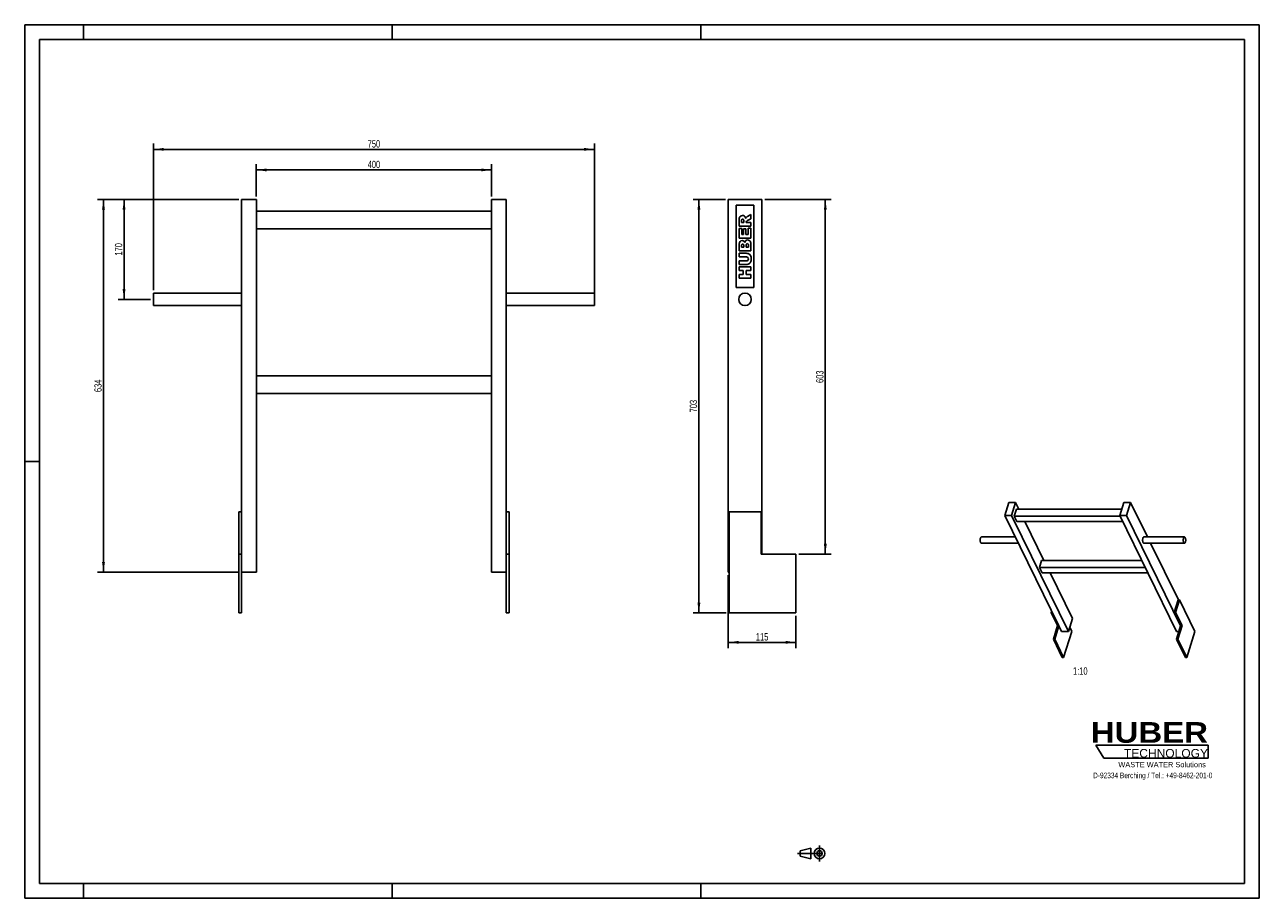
# Model space of a CAD drawing. Header units: millimetres. Extents: x 0 to 2100, y 0 to 1485.
import ezdxf

# ---------------------------------------------------------------- set-up
doc = ezdxf.new("R2010")
doc.units = ezdxf.units.MM
doc.header["$LTSCALE"] = 115.5
doc.linetypes.add('CENTER', pattern=[0.6, 0.375, -0.075, 0.075, -0.075])
doc.layers.get('0').update_dxf_attribs({"linetype": 'CONTINUOUS'})
for name, color, linetype in [('005_AXIS', 7, 'CONTINUOUS'), ('007_CURVES', 7, 'CONTINUOUS'), ('050_DIMENSIONING', 7, 'CONTINUOUS'), ('053_NOTES', 7, 'CONTINUOUS'), ('HUBER_Logo_BL0', 7, 'CONTINUOUS')]:
    doc.layers.add(name, color=color, linetype=linetype)
doc.styles.get("Standard").update_dxf_attribs({"font": 'txt', "width": 0.7})
doc.styles.add('TEXTSTYLE_2', font='ariblk.ttf')
doc.styles.add('TEXTSTYLE_3', font='arial.ttf')
doc.dimstyles.new('DIMSTYLE_1', dxfattribs={"dimtxt": 12.5, "dimasz": 17.5, "dimexe": 2, "dimexo": 1, "dimtad": 1, "dimdec": 1, "dimtxsty": 'STANDARD', "dimblk": '_FILLED', "dimblk1": '_FILLED', "dimblk2": '_FILLED', "dimcen": 0.09, "dimazin": 2, "dimtp": 0.5, "dimtm": 0.5, "dimtfac": 1, "dimtdec": 1, "dimtofl": 0, "dimtmove": 0, "dimatfit": 3, "dimldrblk": '_FILLED', "dimfxl": 1, "dimtolj": 1, "dimarcsym": 0})
doc.dimstyles.new('DIMSTYLE_2', dxfattribs={"dimtxt": 12.5, "dimasz": 17.5, "dimexe": 2, "dimexo": 1, "dimtad": 1, "dimdec": 1, "dimtxsty": 'STANDARD', "dimblk": '_FILLED', "dimblk1": '_FILLED', "dimblk2": '_FILLED', "dimcen": 0.09, "dimazin": 2, "dimtp": 0.8, "dimtm": 0.8, "dimtfac": 1, "dimtdec": 1, "dimtofl": 0, "dimtmove": 0, "dimatfit": 3, "dimldrblk": '_FILLED', "dimfxl": 1, "dimtolj": 1, "dimarcsym": 0})
doc.dimstyles.new('DIMSTYLE_3', dxfattribs={"dimtxt": 12.5, "dimasz": 17.5, "dimexe": 2, "dimexo": 1, "dimtad": 1, "dimtxsty": 'STANDARD', "dimblk": '_FILLED', "dimblk1": '_FILLED', "dimblk2": '_FILLED', "dimcen": 0.09, "dimazin": 2, "dimtp": 0.3, "dimtm": 0.3, "dimtfac": 1, "dimtofl": 0, "dimtmove": 0, "dimatfit": 3, "dimldrblk": '_FILLED', "dimfxl": 1, "dimtolj": 1, "dimarcsym": 0})
doc.dimstyles.new('DIMSTYLE_4', dxfattribs={"dimtxt": 12.5, "dimasz": 17.5, "dimexe": 2, "dimexo": 1, "dimtad": 1, "dimtxsty": 'STANDARD', "dimblk": '_FILLED', "dimblk1": '_FILLED', "dimblk2": '_FILLED', "dimcen": 0.09, "dimazin": 2, "dimtp": 0.5, "dimtm": 0.5, "dimtfac": 1, "dimtofl": 0, "dimtmove": 0, "dimatfit": 3, "dimldrblk": '_FILLED', "dimfxl": 1, "dimtolj": 1, "dimarcsym": 0})
doc.dimstyles.new('DIMSTYLE_5', dxfattribs={"dimtxt": 12.5, "dimasz": 17.5, "dimexe": 2, "dimexo": 1, "dimtad": 1, "dimtxsty": 'STANDARD', "dimblk": '_FILLED', "dimblk1": '_FILLED', "dimblk2": '_FILLED', "dimcen": 0.09, "dimazin": 2, "dimtp": 0.8, "dimtm": 0.8, "dimtfac": 1, "dimtofl": 0, "dimtmove": 0, "dimatfit": 3, "dimldrblk": '_FILLED', "dimfxl": 1, "dimtolj": 1, "dimarcsym": 0})

# ---------------------------------------------------------------- blocks, each defined once
blk = doc.blocks.new('HUBER_LOGO_BL0', base_point=(1918.7, 251.9))
at = {"layer": 'HUBER_Logo_BL0', "color": 5, "linetype": 'CONTINUOUS'}
for p, q in [((2013.2, 260.5), (1822, 260.5)), ((1822, 260.5), (1835.5, 238)), ((2013.2, 260.5), (2013.2, 238)), ((1835.5, 238), (2013.2, 238))]:
    blk.add_line(p, q, dxfattribs=at)
at = {"layer": 'HUBER_Logo_BL0', "color": 2, "linetype": 'CONTINUOUS', "attachment_point": 3, "line_spacing_factor": 0.78}
for s, insert, char_height, width, style in [('HUBER\\P\\fArial;\\H14.625;TECHNOLOGY ', (2012.7, 299.5), 35.1, 193.836, 'TEXTSTYLE_2'), ('WASTE WATER Solutions', (2009, 231.8), 9, 148.517, 'TEXTSTYLE_3')]:
    blk.add_mtext(s, dxfattribs=dict(at, insert=insert, char_height=char_height, width=width, style=style))
at = {"layer": 'HUBER_Logo_BL0', "color": 2, "linetype": 'CONTINUOUS', "insert": (1918.7, 213.7), "char_height": 9.5, "width": 405.446, "attachment_point": 2, "line_spacing_factor": 0.96}
blk.add_mtext('D-92334 Berching / Tel.: +49-8462-201-0', dxfattribs=at)
blk = doc.blocks.new('_FILLED')
at = {"color": 0, "linetype": 'BYBLOCK'}
blk.add_solid([(0, 0), (-1, 0.14), (-1, -0.14)], dxfattribs=at)
blk = doc.blocks.new('*D0')
at = {"layer": '050_DIMENSIONING', "color": 2, "linetype": 'CONTINUOUS'}
for p, q in [((394, 1193.1), (394, 1248.1)), ((794, 1193.1), (794, 1248.1)), ((394, 1238.1), (594, 1238.1)), ((794, 1238.1), (594, 1238.1))]:
    blk.add_line(p, q, dxfattribs=at)
at = {"layer": '050_DIMENSIONING', "color": 2, "linetype": 'CONTINUOUS', "xscale": 17.5, "yscale": 17.5, "zscale": 17.5, "rotation": 180}
blk.add_blockref('_FILLED', (394, 1238.1), dxfattribs=at)
at = {"layer": '050_DIMENSIONING', "color": 2, "linetype": 'CONTINUOUS', "xscale": 17.5, "yscale": 17.5, "zscale": 17.5}
blk.add_blockref('_FILLED', (794, 1238.1), dxfattribs=at)
at = {"layer": '050_DIMENSIONING', "color": 2, "linetype": 'CONTINUOUS', "insert": (594, 1253.7), "char_height": 12.5, "width": 44.196, "attachment_point": 2, "line_spacing_factor": 0.9}
blk.add_mtext('400', dxfattribs=at)
blk = doc.blocks.new('*D1')
at = {"layer": '050_DIMENSIONING', "color": 2, "linetype": 'CONTINUOUS'}
for p, q in [((219, 1033.8), (219, 1283.1)), ((969, 1023.1), (969, 1283.1)), ((219, 1273.1), (594, 1273.1)), ((969, 1273.1), (594, 1273.1))]:
    blk.add_line(p, q, dxfattribs=at)
at = {"layer": '050_DIMENSIONING', "color": 2, "linetype": 'CONTINUOUS', "xscale": 17.5, "yscale": 17.5, "zscale": 17.5, "rotation": 180}
blk.add_blockref('_FILLED', (219, 1273.1), dxfattribs=at)
at = {"layer": '050_DIMENSIONING', "color": 2, "linetype": 'CONTINUOUS', "xscale": 17.5, "yscale": 17.5, "zscale": 17.5}
blk.add_blockref('_FILLED', (969, 1273.1), dxfattribs=at)
at = {"layer": '050_DIMENSIONING', "color": 2, "linetype": 'CONTINUOUS', "insert": (594, 1288.7), "char_height": 12.5, "width": 42.857, "attachment_point": 2, "line_spacing_factor": 0.9}
blk.add_mtext('750', dxfattribs=at)
blk = doc.blocks.new('*D2')
at = {"layer": '050_DIMENSIONING', "color": 2, "linetype": 'CONTINUOUS'}
for p, q in [((1191.8, 1188.1), (1136.8, 1188.1)), ((1146.8, 1188.1), (1146.8, 836.6)), ((1146.8, 485.1), (1146.8, 836.6)), ((1193.3, 485.1), (1136.8, 485.1))]:
    blk.add_line(p, q, dxfattribs=at)
at = {"layer": '050_DIMENSIONING', "color": 2, "linetype": 'CONTINUOUS', "xscale": 17.5, "yscale": 17.5, "zscale": 17.5}
for p, rotation in [((1146.8, 1188.1), 90), ((1146.8, 485.1), 270)]:
    blk.add_blockref('_FILLED', p, dxfattribs=dict(at, rotation=rotation))
at = {"layer": '050_DIMENSIONING', "color": 2, "linetype": 'CONTINUOUS', "insert": (1131.2, 836.6), "char_height": 12.5, "width": 42.857, "attachment_point": 2, "rotation": 90, "line_spacing_factor": 0.9}
blk.add_mtext('703', dxfattribs=at)
blk = doc.blocks.new('*D3')
at = {"layer": '050_DIMENSIONING', "color": 2, "linetype": 'CONTINUOUS'}
for p, q in [((364, 1188.1), (124, 1188.1)), ((134, 1188.1), (134, 871.1)), ((134, 554.1), (134, 871.1)), ((364, 554.1), (124, 554.1))]:
    blk.add_line(p, q, dxfattribs=at)
at = {"layer": '050_DIMENSIONING', "color": 2, "linetype": 'CONTINUOUS', "xscale": 17.5, "yscale": 17.5, "zscale": 17.5}
for p, rotation in [((134, 1188.1), 90), ((134, 554.1), 270)]:
    blk.add_blockref('_FILLED', p, dxfattribs=dict(at, rotation=rotation))
at = {"layer": '050_DIMENSIONING', "color": 2, "linetype": 'CONTINUOUS', "insert": (118.4, 871.1), "char_height": 12.5, "width": 42.857, "attachment_point": 2, "rotation": 90, "line_spacing_factor": 0.9}
blk.add_mtext('634', dxfattribs=at)
blk = doc.blocks.new('*D4')
at = {"layer": '050_DIMENSIONING', "color": 2, "linetype": 'CONTINUOUS'}
for p, q in [((1196.8, 549.1), (1196.8, 425.1)), ((1311.8, 480.1), (1311.8, 425.1)), ((1196.8, 435.1), (1254.3, 435.1)), ((1311.8, 435.1), (1254.3, 435.1))]:
    blk.add_line(p, q, dxfattribs=at)
at = {"layer": '050_DIMENSIONING', "color": 2, "linetype": 'CONTINUOUS', "xscale": 17.5, "yscale": 17.5, "zscale": 17.5, "rotation": 180}
blk.add_blockref('_FILLED', (1196.8, 435.1), dxfattribs=at)
at = {"layer": '050_DIMENSIONING', "color": 2, "linetype": 'CONTINUOUS', "xscale": 17.5, "yscale": 17.5, "zscale": 17.5}
blk.add_blockref('_FILLED', (1311.8, 435.1), dxfattribs=at)
at = {"layer": '050_DIMENSIONING', "color": 2, "linetype": 'CONTINUOUS', "insert": (1254.3, 450.7), "char_height": 12.5, "width": 34.821, "attachment_point": 2, "line_spacing_factor": 0.9}
blk.add_mtext('115', dxfattribs=at)
blk = doc.blocks.new('*D5')
at = {"layer": '050_DIMENSIONING', "color": 2, "linetype": 'CONTINUOUS'}
for p, q in [((364, 1188.1), (159, 1188.1)), ((169, 1188.1), (169, 1103.1)), ((169, 1018.1), (169, 1103.1)), ((214, 1018.1), (159, 1018.1))]:
    blk.add_line(p, q, dxfattribs=at)
at = {"layer": '050_DIMENSIONING', "color": 2, "linetype": 'CONTINUOUS', "xscale": 17.5, "yscale": 17.5, "zscale": 17.5}
for p, rotation in [((169, 1188.1), 90), ((169, 1018.1), 270)]:
    blk.add_blockref('_FILLED', p, dxfattribs=dict(at, rotation=rotation))
at = {"layer": '050_DIMENSIONING', "color": 2, "linetype": 'CONTINUOUS', "insert": (153.4, 1103.1), "char_height": 12.5, "width": 40.179, "attachment_point": 2, "rotation": 90, "line_spacing_factor": 0.9}
blk.add_mtext('170', dxfattribs=at)
blk = doc.blocks.new('*D6')
at = {"layer": '050_DIMENSIONING', "color": 2, "linetype": 'CONTINUOUS'}
for p, q in [((1258.8, 1188.1), (1371.8, 1188.1)), ((1361.8, 1188.1), (1361.8, 886.6)), ((1361.8, 585.1), (1361.8, 886.6)), ((1316.8, 585.1), (1371.8, 585.1))]:
    blk.add_line(p, q, dxfattribs=at)
at = {"layer": '050_DIMENSIONING', "color": 2, "linetype": 'CONTINUOUS', "xscale": 17.5, "yscale": 17.5, "zscale": 17.5}
for p, rotation in [((1361.8, 1188.1), 90), ((1361.8, 585.1), 270)]:
    blk.add_blockref('_FILLED', p, dxfattribs=dict(at, rotation=rotation))
at = {"layer": '050_DIMENSIONING', "color": 2, "linetype": 'CONTINUOUS', "insert": (1346.2, 886.6), "char_height": 12.5, "width": 42.857, "attachment_point": 2, "rotation": 90, "line_spacing_factor": 0.9}
blk.add_mtext('603', dxfattribs=at)
blk = doc.blocks.new('PROJEKTIONSMETHODE_1_BL1', base_point=(1340, 76.3))
at = {"color": 2, "linetype": 'CONTINUOUS'}
for p, q in [((1318.9, 80.8), (1337.3, 85.4)), ((1337.3, 67.1), (1337.3, 85.4)), ((1318.9, 71.7), (1318.9, 80.8)), ((1318.9, 71.7), (1337.3, 67.1))]:
    blk.add_line(p, q, dxfattribs=at)
at = {"color": 2, "linetype": 'CENTER'}
for p, q in [((1351.9, 90), (1351.9, 62.5)), ((1314.3, 76.3), (1365.7, 76.3))]:
    blk.add_line(p, q, dxfattribs=at)
at = {"color": 2, "linetype": 'CONTINUOUS'}
for radius in [9.17, 4.58]:
    blk.add_circle((1351.9, 76.3), radius, dxfattribs=at)

msp = doc.modelspace()

# ---------------------------------------------------------------- linework, layer by layer
at = {"color": 7, "linetype": 'CONTINUOUS'}
for p, q in [((0, 1485), (2100, 1485)), ((0, 0), (0, 1485)), ((2100, 0), (2100, 1485)), ((369.014, 1188.112), (394.014, 1188.112)), ((369.014, 585.112), (369.014, 1188.112)), ((394.014, 1188.112), (394.014, 554.112)), ((794.014, 1188.112), (819.014, 1188.112)), ((794.014, 1188.112), (794.014, 554.112)), ((819.014, 585.112), (819.014, 1188.112)), ((1196.804, 1188.112), (1253.804, 1188.112)), ((1196.804, 1188.112), (1196.804, 554.112)), ((1253.804, 585.112), (1253.804, 1188.112)), ((394.014, 1168.112), (794.014, 1168.112)), ((794.014, 1138.112), (394.014, 1138.112)), ((394.014, 888.112), (794.014, 888.112)), ((794.014, 858.112), (394.014, 858.112)), ((1673.907, 672.833), (1667.008, 650.508)), ((1685.421, 672.833), (1673.907, 672.833)), ((1678.522, 650.508), (1685.421, 672.833)), ((1685.421, 672.833), (1691.066, 661.33)), ((1869.633, 672.833), (1862.734, 650.508)), ((1881.146, 672.833), (1869.633, 672.833)), ((1874.247, 650.508), (1881.146, 672.833)), ((1881.146, 672.833), (1909.939, 614.159)), ((369.014, 657.112), (364.014, 657.112)), ((364.014, 657.112), (364.014, 585.112)), ((824.014, 657.112), (819.014, 657.112)), ((824.014, 657.112), (824.014, 585.112)), ((1198.304, 657.112), (1252.804, 657.112)), ((1252.804, 657.112), (1252.804, 585.112)), ((1686.837, 661.33), (1683.206, 649.58)), ((1686.837, 661.33), (1866.078, 661.33)), ((1758.979, 463.093), (1667.008, 650.508)), ((1667.008, 650.508), (1678.522, 650.508)), ((1678.522, 650.508), (1696.365, 614.148)), ((1683.206, 649.58), (1687.782, 640.256)), ((1683.206, 649.58), (1863.19, 649.58)), ((1867.765, 640.256), (1687.782, 640.256)), ((1701.407, 640.256), (1733.772, 574.304)), ((1862.734, 650.508), (1959.432, 453.458)), ((1862.734, 650.508), (1874.247, 650.508)), ((1966.217, 463.093), (1874.247, 650.508)), ((1696.365, 614.148), (1775.22, 453.458)), ((1915.165, 603.509), (1962.423, 507.208)), ((364.014, 585.112), (369.014, 585.112)), ((364.014, 585.112), (364.014, 485.112)), ((369.014, 485.112), (369.014, 585.112)), ((819.014, 585.112), (824.014, 585.112)), ((819.014, 585.112), (819.014, 485.112)), ((824.014, 485.112), (824.014, 585.112)), ((1311.804, 585.112), (1252.804, 585.112)), ((1311.804, 585.112), (1311.804, 485.112)), ((1725.912, 562.554), (1729.543, 574.304)), ((1729.543, 574.304), (1900.129, 574.304)), ((394.014, 554.112), (369.014, 554.112)), ((819.014, 554.112), (794.014, 554.112)), ((1196.804, 554.112), (1198.304, 554.112)), ((1725.912, 562.554), (1730.488, 553.23)), ((1725.912, 562.554), (1905.895, 562.554)), ((1910.471, 553.23), (1730.488, 553.23)), ((1744.113, 553.23), (1782.119, 475.783)), ((1955.357, 485.863), (1961.953, 507.208)), ((1964.256, 507.208), (1957.659, 485.863)), ((1964.256, 507.208), (1961.953, 507.208)), ((1746.584, 488.35), (1745.815, 485.863)), ((1745.815, 485.863), (1756.797, 463.485)), ((1747.805, 485.863), (1745.815, 485.863)), ((1957.659, 485.863), (1955.357, 485.863)), ((1955.357, 485.863), (1966.338, 463.485)), ((1957.659, 485.863), (1968.641, 463.485)), ((1749.656, 440.377), (1756.797, 463.485)), ((1751.959, 440.377), (1758.979, 463.093)), ((1756.797, 463.485), (1758.786, 463.485)), ((1758.979, 463.093), (1763.707, 453.458)), ((1775.22, 453.458), (1782.119, 475.783)), ((1959.197, 440.377), (1966.217, 463.093)), ((1961.5, 440.377), (1968.641, 463.485)), ((1966.338, 463.485), (1966.217, 463.093)), ((1966.338, 463.485), (1968.641, 463.485)), ((1775.22, 453.458), (1763.707, 453.458)), ((1780.948, 453.75), (1777.489, 460.799)), ((1963.24, 453.458), (1959.432, 453.458)), ((1749.656, 440.377), (1764.908, 409.296)), ((1749.656, 440.377), (1751.959, 440.377)), ((1767.211, 409.296), (1751.959, 440.377)), ((1959.197, 440.377), (1974.449, 409.296)), ((1959.197, 440.377), (1961.5, 440.377)), ((1976.752, 409.296), (1961.5, 440.377)), ((0, 0), (2100, 0))]:
    msp.add_line(p, q, dxfattribs=at)
at = {"color": 3, "linetype": 'CONTINUOUS'}
for p, q in [((0, 1485), (0, 0)), ((2100, 1485), (0, 1485)), ((100, 1485), (100, 1460)), ((625, 1485), (625, 1460)), ((1150, 1485), (1150, 1460)), ((2100, 1485), (2100, 0)), ((0, 742.5), (25, 742.5)), ((100, 0), (100, 25)), ((625, 0), (625, 25)), ((1150, 0), (1150, 25)), ((2100, 0), (0, 0))]:
    msp.add_line(p, q, dxfattribs=at)
at = {"color": 5, "linetype": 'CONTINUOUS'}
for p, q in [((25, 1460), (25, 25)), ((2075, 1460), (25, 1460)), ((2075, 25), (2075, 1460)), ((25, 25), (2075, 25))]:
    msp.add_line(p, q, dxfattribs=at)
at = {"layer": '005_AXIS', "color": 7, "linetype": 'CONTINUOUS'}
for p, q in [((219.014, 1018.112), (219.014, 1028.762)), ((369.014, 1028.762), (219.014, 1028.762)), ((219.014, 1007.462), (219.014, 1018.112)), ((819.014, 1028.762), (969.014, 1028.762)), ((969.014, 1028.762), (969.014, 1018.112)), ((969.014, 1018.112), (969.014, 1007.462)), ((369.014, 1007.462), (219.014, 1007.462)), ((819.014, 1007.462), (969.014, 1007.462)), ((1198.304, 657.112), (1198.304, 485.112)), ((1684.846, 614.159), (1627.307, 614.159)), ((1903.625, 614.159), (1972.705, 614.159)), ((1690.072, 603.509), (1627.307, 603.509)), ((1903.625, 603.509), (1972.705, 603.509)), ((1990.489, 453.75), (1964.256, 507.208)), ((364.014, 485.112), (369.014, 485.112)), ((819.014, 485.112), (824.014, 485.112)), ((1198.304, 485.112), (1311.804, 485.112)), ((1780.948, 453.75), (1767.211, 409.296)), ((1990.489, 453.75), (1976.752, 409.296)), ((1764.908, 409.296), (1767.211, 409.296)), ((1974.449, 409.296), (1976.752, 409.296))]:
    msp.add_line(p, q, dxfattribs=at)
for start, end in [(0, 180), (180, 360)]:
    msp.add_arc((1225.304, 1018.112), 10.65, start, end, dxfattribs=at)
for points, knots in [([(1626.018, 604.663), (1625.83, 605.046), (1625.531, 605.933), (1625.279, 607.386), (1625.202, 608.972), (1625.31, 610.545), (1625.591, 611.962), (1625.967, 612.974), (1626.353, 613.586), (1626.649, 613.906), (1626.967, 614.11), (1627.198, 614.159), (1627.307, 614.159)], [0, 0, 0, 0, 0.12346893, 0.26911553, 0.42616209, 0.58211517, 0.72463759, 0.84346088, 0.89210785, 0.93346398, 0.96860665, 1, 1, 1, 1]), ([(1903.625, 614.159), (1903.517, 614.159), (1903.285, 614.11), (1902.967, 613.906), (1902.672, 613.586), (1902.285, 612.974), (1901.909, 611.962), (1901.628, 610.545), (1901.521, 608.972), (1901.597, 607.386), (1901.849, 605.933), (1902.148, 605.046), (1902.336, 604.663)], [0, 0, 0, 0, 0.03139335, 0.06653603, 0.10789216, 0.15653913, 0.27536244, 0.41788486, 0.57383793, 0.73088448, 0.87653108, 1, 1, 1, 1]), ([(1972.705, 614.159), (1972.596, 614.159), (1972.365, 614.11), (1972.047, 613.906), (1971.751, 613.586), (1971.365, 612.974), (1970.989, 611.962), (1970.708, 610.545), (1970.6, 608.972), (1970.677, 607.386), (1970.929, 605.933), (1971.228, 605.046), (1971.416, 604.663)], [0, 0, 0, 0, 0.03139335, 0.06653602, 0.10789215, 0.15653912, 0.27536242, 0.41788484, 0.57383792, 0.73088448, 0.87653108, 1, 1, 1, 1]), ([(1973.994, 613.005), (1973.91, 613.177), (1973.735, 613.483), (1973.42, 613.858), (1973.077, 614.1), (1972.823, 614.159), (1972.705, 614.159)], [0, 0, 0, 0, 0.31594742, 0.58208414, 0.80455744, 1, 1, 1, 1]), ([(1972.705, 603.509), (1972.813, 603.509), (1973.044, 603.558), (1973.363, 603.762), (1973.658, 604.082), (1974.044, 604.694), (1974.421, 605.706), (1974.702, 607.123), (1974.809, 608.696), (1974.733, 610.282), (1974.48, 611.735), (1974.182, 612.623), (1973.994, 613.005)], [0, 0, 0, 0, 0.03139335, 0.06653602, 0.10789215, 0.15653912, 0.27536242, 0.41788484, 0.57383792, 0.73088448, 0.87653108, 1, 1, 1, 1]), ([(1627.307, 603.509), (1627.189, 603.509), (1626.935, 603.568), (1626.591, 603.81), (1626.276, 604.185), (1626.102, 604.492), (1626.018, 604.663)], [0, 0, 0, 0, 0.19544253, 0.41791581, 0.6840525, 1, 1, 1, 1]), ([(1902.336, 604.663), (1902.42, 604.492), (1902.595, 604.185), (1902.909, 603.81), (1903.253, 603.568), (1903.507, 603.509), (1903.625, 603.509)], [0, 0, 0, 0, 0.31594736, 0.5820841, 0.80455744, 1, 1, 1, 1]), ([(1971.416, 604.663), (1971.5, 604.492), (1971.674, 604.185), (1971.989, 603.81), (1972.332, 603.568), (1972.587, 603.509), (1972.705, 603.509)], [0, 0, 0, 0, 0.31594742, 0.58208414, 0.80455744, 1, 1, 1, 1])]:
    msp.add_open_spline(points, degree=3, knots=knots, dxfattribs=at)
at = {"layer": '007_CURVES', "color": 4, "linetype": 'CONTINUOUS'}
for p, q in [((1240.304, 1178.112), (1210.304, 1178.112)), ((1210.304, 1178.112), (1210.304, 1038.112)), ((1240.304, 1038.112), (1240.304, 1178.112)), ((1229.192, 1151.918), (1235.304, 1155.22)), ((1235.304, 1162.205), (1229.52, 1159.204)), ((1235.304, 1155.22), (1235.304, 1162.205)), ((1215.304, 1152.832), (1215.304, 1142.532)), ((1215.304, 1142.532), (1235.304, 1142.532)), ((1219.574, 1138.822), (1215.304, 1138.822)), ((1215.304, 1138.822), (1215.304, 1122.259)), ((1219.342, 1148.74), (1219.342, 1151.455)), ((1223.408, 1148.74), (1219.342, 1148.74)), ((1219.574, 1128.453), (1219.574, 1138.822)), ((1226.832, 1138.071), (1222.753, 1138.071)), ((1222.753, 1138.071), (1222.753, 1128.453)), ((1223.408, 1151.345), (1223.408, 1148.74)), ((1226.832, 1128.453), (1226.832, 1138.071)), ((1227.187, 1148.74), (1227.187, 1149.285)), ((1235.304, 1148.74), (1227.187, 1148.74)), ((1235.304, 1139.122), (1230.775, 1139.122)), ((1230.775, 1139.122), (1230.775, 1128.453)), ((1235.304, 1142.532), (1235.304, 1148.74)), ((1235.304, 1122.259), (1235.304, 1139.122)), ((1215.304, 1122.259), (1235.304, 1122.259)), ((1222.753, 1128.453), (1219.574, 1128.453)), ((1230.775, 1128.453), (1226.832, 1128.453)), ((1215.304, 1112.123), (1215.304, 1100.554)), ((1215.304, 1100.554), (1235.304, 1100.554)), ((1227.228, 1096.448), (1215.304, 1096.448)), ((1215.304, 1096.448), (1215.304, 1090.281)), ((1219.356, 1106.789), (1219.356, 1109.517)), ((1223.149, 1106.789), (1219.356, 1106.789)), ((1223.149, 1109.476), (1223.149, 1106.789)), ((1226.955, 1106.789), (1226.955, 1109.927)), ((1231.007, 1106.789), (1226.955, 1106.789)), ((1231.007, 1109.94), (1231.007, 1106.789)), ((1235.304, 1100.554), (1235.304, 1111.223)), ((1215.304, 1090.281), (1227.514, 1090.281)), ((1227.514, 1083.446), (1215.304, 1083.446)), ((1215.304, 1083.446), (1215.304, 1077.28)), ((1215.304, 1077.28), (1227.228, 1077.28)), ((1215.304, 1073.16), (1215.304, 1066.953)), ((1235.304, 1073.16), (1215.304, 1073.16)), ((1235.304, 1066.953), (1235.304, 1073.16)), ((1215.304, 1066.953), (1222.303, 1066.953)), ((1215.304, 1060.199), (1215.304, 1054.019)), ((1222.303, 1060.199), (1215.304, 1060.199)), ((1215.304, 1054.019), (1235.304, 1054.019)), ((1222.303, 1066.953), (1222.303, 1060.199)), ((1227.214, 1066.953), (1235.304, 1066.953)), ((1227.214, 1060.199), (1227.214, 1066.953)), ((1235.304, 1060.199), (1227.214, 1060.199)), ((1235.304, 1054.019), (1235.304, 1060.199)), ((1210.304, 1038.112), (1240.304, 1038.112))]:
    msp.add_line(p, q, dxfattribs=at)
for points in [[(1215.304, 1152.832), (1215.304, 1154.742), (1215.468, 1156.202), (1215.795, 1157.212)], [(1215.795, 1157.212), (1216.123, 1158.221), (1216.737, 1159.026), (1217.627, 1159.649)], [(1217.627, 1159.649), (1218.51, 1160.268), (1219.588, 1160.581), (1220.857, 1160.581)], [(1220.857, 1160.581), (1221.975, 1160.581), (1222.93, 1160.336), (1223.738, 1159.863)], [(1223.738, 1159.863), (1224.54, 1159.395), (1225.195, 1158.74), (1225.696, 1157.913)], [(1225.696, 1157.913), (1226.013, 1157.389), (1226.273, 1156.666), (1226.477, 1155.738)], [(1226.477, 1155.738), (1226.737, 1156.475), (1226.982, 1157.021), (1227.224, 1157.351)], [(1227.224, 1157.351), (1227.391, 1157.58), (1227.732, 1157.908), (1228.279, 1158.343)], [(1228.279, 1158.343), (1228.81, 1158.767), (1229.219, 1159.053), (1229.52, 1159.204)], [(1219.865, 1153.757), (1219.52, 1153.351), (1219.342, 1152.573), (1219.342, 1151.455)], [(1221.348, 1154.374), (1220.707, 1154.374), (1220.215, 1154.169), (1219.865, 1153.757)], [(1222.51, 1153.982), (1222.18, 1154.238), (1221.784, 1154.374), (1221.348, 1154.374)], [(1223.144, 1152.985), (1223.053, 1153.392), (1222.848, 1153.719), (1222.51, 1153.982)], [(1223.408, 1151.345), (1223.408, 1151.618), (1223.326, 1152.164), (1223.144, 1152.985)], [(1227.661, 1150.792), (1227.35, 1150.35), (1227.187, 1149.845), (1227.187, 1149.285)], [(1229.192, 1151.918), (1228.403, 1151.492), (1227.896, 1151.127), (1227.661, 1150.792)], [(1215.304, 1112.123), (1215.304, 1114.047), (1215.782, 1115.52), (1216.737, 1116.557)], [(1216.737, 1116.557), (1217.692, 1117.594), (1218.878, 1118.112), (1220.284, 1118.112)], [(1220.284, 1118.112), (1221.471, 1118.112), (1222.48, 1117.744), (1223.328, 1117.01)], [(1223.328, 1117.01), (1223.899, 1116.516), (1224.335, 1115.793), (1224.663, 1114.852)], [(1224.663, 1114.852), (1225.018, 1116.284), (1225.604, 1117.335), (1226.45, 1118.017)], [(1226.45, 1118.017), (1227.296, 1118.699), (1228.346, 1119.04), (1229.615, 1119.04)], [(1229.615, 1119.04), (1230.652, 1119.04), (1231.593, 1118.794), (1232.411, 1118.315)], [(1232.411, 1118.315), (1233.244, 1117.826), (1233.899, 1117.171), (1234.378, 1116.339)], [(1234.378, 1116.339), (1234.677, 1115.82), (1234.895, 1115.029), (1235.035, 1113.993)], [(1235.035, 1113.993), (1235.222, 1112.601), (1235.304, 1111.673), (1235.304, 1111.223)], [(1219.847, 1111.482), (1219.52, 1111.1), (1219.356, 1110.445), (1219.356, 1109.517)], [(1221.211, 1112.055), (1220.638, 1112.055), (1220.174, 1111.864), (1219.847, 1111.482)], [(1222.657, 1111.482), (1222.33, 1111.864), (1221.839, 1112.055), (1221.211, 1112.055)], [(1223.149, 1109.476), (1223.149, 1110.431), (1222.985, 1111.1), (1222.657, 1111.482)], [(1227.501, 1112.191), (1227.146, 1111.755), (1226.955, 1111.004), (1226.955, 1109.927)], [(1227.228, 1096.448), (1228.415, 1096.448), (1229.52, 1096.257), (1230.57, 1095.888)], [(1228.919, 1112.846), (1228.333, 1112.846), (1227.855, 1112.628), (1227.501, 1112.191)], [(1230.447, 1112.191), (1230.065, 1112.628), (1229.561, 1112.846), (1228.919, 1112.846)], [(1231.007, 1109.94), (1231.007, 1111.004), (1230.829, 1111.755), (1230.447, 1112.191)], [(1230.57, 1095.888), (1231.621, 1095.52), (1232.535, 1094.947), (1233.326, 1094.156)], [(1233.326, 1094.156), (1234.117, 1093.365), (1234.663, 1092.546), (1234.978, 1091.682)], [(1230.612, 1077.851), (1229.329, 1077.471), (1228.21, 1077.28), (1227.228, 1077.28)], [(1230.079, 1089.367), (1229.479, 1089.968), (1228.619, 1090.281), (1227.514, 1090.281)], [(1227.514, 1083.446), (1228.606, 1083.446), (1229.451, 1083.747), (1230.065, 1084.347)], [(1230.065, 1084.347), (1230.679, 1084.947), (1230.979, 1085.793), (1230.979, 1086.871)], [(1230.979, 1086.871), (1230.979, 1087.935), (1230.679, 1088.767), (1230.079, 1089.367)], [(1232.914, 1079.166), (1232.166, 1078.521), (1231.402, 1078.085), (1230.612, 1077.851)], [(1234.638, 1081.289), (1234.226, 1080.513), (1233.653, 1079.804), (1232.914, 1079.166)], [(1235.44, 1084.169), (1235.304, 1083.023), (1235.045, 1082.055), (1234.638, 1081.289)], [(1234.978, 1091.682), (1235.413, 1090.486), (1235.645, 1089.04), (1235.645, 1087.362)], [(1235.645, 1087.362), (1235.645, 1086.38), (1235.577, 1085.315), (1235.44, 1084.169)]]:
    msp.add_open_spline(points, degree=3, dxfattribs=at)

# ---------------------------------------------------------------- block references
at = {"color": 2, "linetype": 'CONTINUOUS'}
msp.add_blockref('PROJEKTIONSMETHODE_1_BL1', (1340, 76.25), dxfattribs=at)
at = {"layer": 'HUBER_Logo_BL0'}
msp.add_blockref('HUBER_LOGO_BL0', (1918.749, 251.871), dxfattribs=at)

# ---------------------------------------------------------------- texts
at = {"layer": '053_NOTES', "color": 2, "linetype": 'CONTINUOUS', "insert": (1807.862, 392.546), "char_height": 12.5, "width": 42.85714, "attachment_point": 3, "line_spacing_factor": 0.9}
msp.add_mtext('1:10', dxfattribs=at)

# ---------------------------------------------------------------- dimensions: what is measured, and where the dimension line sits
at = {"layer": '050_DIMENSIONING', "color": 2, "linetype": 'CONTINUOUS'}
for base, p1, p2, dimstyle, picture, middle in [((969.014, 1273.112), (219.014, 1032.762), (969.014, 1022.112), 'DIMSTYLE_2', '*D1', (592.229, 1273.112)), ((794.014, 1238.112), (394.014, 1192.112), (794.014, 1192.112), 'DIMSTYLE_1', '*D0', (592.229, 1238.112))]:
    dim = msp.add_linear_dim(base=base, p1=p1, p2=p2, dimstyle=dimstyle, dxfattribs=at)
    dim.commit()
    dim.dimension.update_dxf_attribs({"geometry": picture, "text_midpoint": middle, "dimtype": 160})
for base, p1, p2, angle, dimstyle, picture, middle in [((134.014, 1188.112), (365.014, 554.112), (365.014, 1188.112), 90, 'DIMSTYLE_2', '*D3', (134.014, 869.326)), ((169.014, 1018.112), (365.014, 1188.112), (215.014, 1018.112), 270, 'DIMSTYLE_4', '*D5', (169.014, 1101.326)), ((1146.804, 485.112), (1192.804, 1188.112), (1194.304, 485.112), 270, 'DIMSTYLE_2', '*D2', (1146.804, 834.826)), ((1361.804, 585.112), (1257.804, 1188.112), (1315.804, 585.112), 270, 'DIMSTYLE_5', '*D6', (1361.804, 884.826)), ((1196.804, 435.112), (1311.804, 481.112), (1196.804, 550.112), 180, 'DIMSTYLE_3', '*D4', (1252.518, 435.112))]:
    dim = msp.add_linear_dim(base=base, p1=p1, p2=p2, angle=angle, dimstyle=dimstyle, dxfattribs=at)
    dim.commit()
    dim.dimension.update_dxf_attribs({"geometry": picture, "text_midpoint": middle, "dimtype": 160})

doc.saveas('drawing.dxf')
